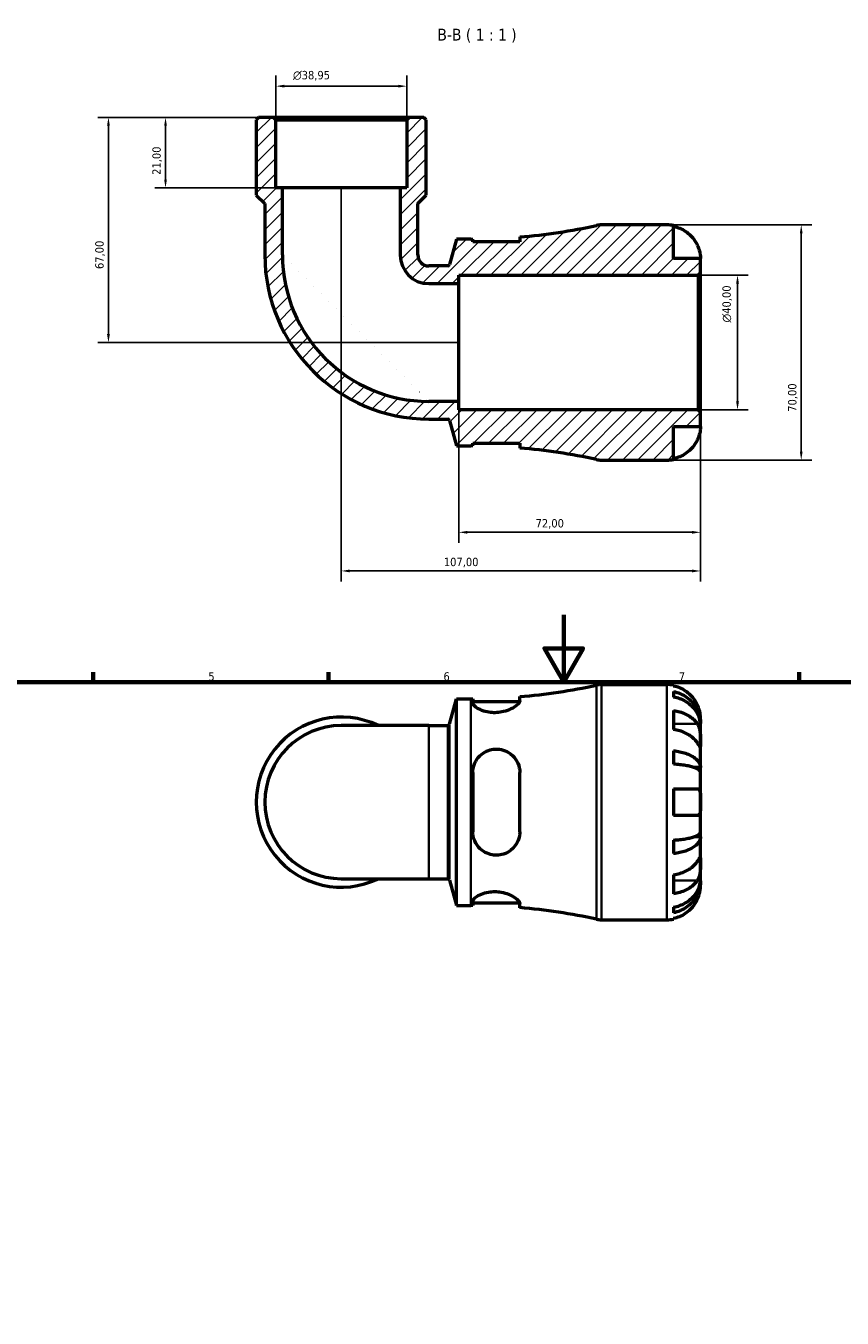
# Model space of a CAD drawing. Header units: millimetres. Extents: x 0 to 902, y 0 to 769.
# Tile 4 of 6: x 260 to 503, y 385 to 769. Entities that reach past the tile are written whole.
import ezdxf

# ---------------------------------------------------------------- set-up
doc = ezdxf.new("R2010")
doc.units = ezdxf.units.MM
for name, color, linetype, lineweight in [('Border (ISO)', 7, 'Continuous', 70), ('Dimension (ISO)', 7, 'Continuous', 25), ('Hatch (ISO)', 7, 'Continuous', 18), ('Symbol (ISO)', 7, 'Continuous', 25), ('Visible (ISO)', 7, 'Continuous', 50), ('Visible Narrow (ISO)', 7, 'Continuous', 35)]:
    doc.layers.add(name, color=color, linetype=linetype, lineweight=lineweight)
doc.styles.add('Label Text (ISO)', font='tahoma.ttf')
doc.styles.add('Note Text (ISO)', font='tahoma.ttf')
doc.dimstyles.new('Default (ISO)', dxfattribs={"dimtxt": 2.5, "dimasz": 2.5, "dimexe": 3.175, "dimexo": 0, "dimgap": 0.762, "dimtad": 1, "dimrnd": 1e-08, "dimzin": 0, "dimtxsty": 'Note Text (ISO)', "dimcen": 0.09, "dimdle": 10, "dimclrd": 256, "dimclre": 256, "dimclrt": 232, "dimazin": 0, "dimtfac": 1.40208, "dimtmove": 0, "dimatfit": 3, "dimfxl": 1, "dimtolj": 1, "dimtzin": 0, "dimlwd": -1, "dimlwe": -1, "dimarcsym": 0})

# ---------------------------------------------------------------- blocks, each defined once
blk = doc.blocks.new('Borders Default Border')
at = {"layer": 'Border (ISO)'}
for p, q in [((280.33, 574), (280.33, 576.9)), ((350.42, 574), (350.42, 576.9)), ((490.58, 574), (490.58, 576.9))]:
    blk.add_line(p, q, dxfattribs=at)
at = {"layer": 'Border (ISO)', "flags": 128}
for points in [[(420.5, 594), (420.5, 574), (414.73, 584), (426.27, 584), (420.5, 574)], [(20, 20), (20, 574), (821, 574), (821, 20), (20, 20)]]:
    blk.add_lwpolyline(points, dxfattribs=at)
at = {"layer": 'Border (ISO)', "color": 232, "true_color": 0xca0064, "char_height": 2.5, "attachment_point": 7, "style": 'Note Text (ISO)'}
for s, insert in [('5', (314.64, 574.35)), ('6', (384.66, 574.35)), ('7', (454.77, 574.4))]:
    blk.add_mtext(s, dxfattribs=dict(at, insert=insert))
blk = doc.blocks.new('*D7')
at = {"layer": 'Defpoints', "color": 0, "transparency": 16777216}
for p in [(334.05, 742.05), (301.87, 721.05), (336.7, 721.05)]:
    blk.add_point(p, dxfattribs=at)
at = {"layer": 'Dimension (ISO)', "transparency": 16777216}
for p, q in [((334.05, 742.05), (298.7, 742.05)), ((301.87, 739.55), (301.87, 723.55)), ((336.7, 721.05), (298.7, 721.05))]:
    blk.add_line(p, q, dxfattribs=at)
for points in [[(301.46, 739.55), (302.29, 739.55), (301.87, 742.05)], [(301.46, 723.55), (302.29, 723.55), (301.87, 721.05)]]:
    blk.add_solid(points, dxfattribs=at)
at = {"layer": 'Dimension (ISO)', "color": 232, "true_color": 0xca0064, "transparency": 16777216, "insert": (297.94, 724.94), "char_height": 2.5, "attachment_point": 1, "rotation": 90, "style": 'Note Text (ISO)'}
blk.add_mtext('\\A1;21,00', dxfattribs=at)
blk = doc.blocks.new('*D8')
at = {"layer": 'Defpoints', "color": 0, "transparency": 16777216}
for p in [(334.05, 742.05), (284.87, 675.05), (389.23, 675.05)]:
    blk.add_point(p, dxfattribs=at)
at = {"layer": 'Dimension (ISO)', "transparency": 16777216}
for p, q in [((334.05, 742.05), (281.69, 742.05)), ((284.87, 739.55), (284.87, 677.55)), ((389.23, 675.05), (281.69, 675.05))]:
    blk.add_line(p, q, dxfattribs=at)
for points in [[(284.45, 739.55), (285.29, 739.55), (284.87, 742.05)], [(284.45, 677.55), (285.29, 677.55), (284.87, 675.05)]]:
    blk.add_solid(points, dxfattribs=at)
at = {"layer": 'Dimension (ISO)', "color": 232, "true_color": 0xca0064, "transparency": 16777216, "insert": (280.93, 696.92), "char_height": 2.5, "attachment_point": 1, "rotation": 90, "style": 'Note Text (ISO)'}
blk.add_mtext('\\A1;67,00', dxfattribs=at)
blk = doc.blocks.new('*D9')
at = {"layer": 'Defpoints', "color": 0, "transparency": 16777216}
for p in [(460.53, 695.05), (472.25, 695.05), (460.53, 655.05)]:
    blk.add_point(p, dxfattribs=at)
at = {"layer": 'Dimension (ISO)', "transparency": 16777216}
for p, q in [((460.53, 695.05), (475.42, 695.05)), ((472.25, 657.55), (472.25, 692.55)), ((460.53, 655.05), (475.42, 655.05))]:
    blk.add_line(p, q, dxfattribs=at)
for points in [[(471.83, 692.55), (472.67, 692.55), (472.25, 695.05)], [(471.83, 657.55), (472.67, 657.55), (472.25, 655.05)]]:
    blk.add_solid(points, dxfattribs=at)
at = {"layer": 'Dimension (ISO)', "color": 232, "true_color": 0xca0064, "transparency": 16777216, "insert": (467.73, 681), "char_height": 2.5, "attachment_point": 1, "rotation": 90, "style": 'Note Text (ISO)'}
blk.add_mtext('\\A1;\\fAIGDT|b0|i0;\\H2.5000;\\ln\\fTahoma|b0|i0;\\H2.5000;40,00', dxfattribs=at)
blk = doc.blocks.new('*D10')
at = {"layer": 'Defpoints', "color": 0, "transparency": 16777216}
for p in [(451.23, 710.05), (451.23, 640.05), (491.23, 640.05)]:
    blk.add_point(p, dxfattribs=at)
at = {"layer": 'Dimension (ISO)', "transparency": 16777216}
for p, q in [((451.23, 710.05), (494.4, 710.05)), ((491.23, 707.55), (491.23, 642.55)), ((451.23, 640.05), (494.4, 640.05))]:
    blk.add_line(p, q, dxfattribs=at)
for points in [[(490.81, 707.55), (491.64, 707.55), (491.23, 710.05)], [(490.81, 642.55), (491.64, 642.55), (491.23, 640.05)]]:
    blk.add_solid(points, dxfattribs=at)
at = {"layer": 'Dimension (ISO)', "color": 232, "true_color": 0xca0064, "transparency": 16777216, "insert": (487.29, 654.43), "char_height": 2.5, "attachment_point": 1, "rotation": 90, "style": 'Note Text (ISO)'}
blk.add_mtext('\\A1;70,00', dxfattribs=at)
blk = doc.blocks.new('*D11')
at = {"layer": 'Defpoints', "color": 0, "transparency": 16777216}
for p in [(354.23, 721.05), (461.23, 654.35), (354.23, 607.05)]:
    blk.add_point(p, dxfattribs=at)
at = {"layer": 'Dimension (ISO)', "transparency": 16777216}
for p, q in [((354.23, 721.05), (354.23, 603.88)), ((461.23, 654.35), (461.23, 603.88)), ((458.73, 607.05), (356.73, 607.05))]:
    blk.add_line(p, q, dxfattribs=at)
for points in [[(356.73, 607.47), (356.73, 606.64), (354.23, 607.05)], [(458.73, 607.47), (458.73, 606.64), (461.23, 607.05)]]:
    blk.add_solid(points, dxfattribs=at)
at = {"layer": 'Dimension (ISO)', "color": 232, "true_color": 0xca0064, "transparency": 16777216, "insert": (384.77, 610.99), "char_height": 2.5, "attachment_point": 1, "style": 'Note Text (ISO)'}
blk.add_mtext('\\A1;107,00', dxfattribs=at)
blk = doc.blocks.new('*D12')
at = {"layer": 'Defpoints', "color": 0, "transparency": 16777216}
for p in [(389.23, 657.52), (461.23, 654.35), (389.23, 618.56)]:
    blk.add_point(p, dxfattribs=at)
at = {"layer": 'Dimension (ISO)', "transparency": 16777216}
for p, q in [((389.23, 657.52), (389.23, 615.38)), ((461.23, 654.35), (461.23, 615.38)), ((458.73, 618.56), (391.73, 618.56))]:
    blk.add_line(p, q, dxfattribs=at)
for points in [[(391.73, 618.98), (391.73, 618.14), (389.23, 618.56)], [(458.73, 618.98), (458.73, 618.14), (461.23, 618.56)]]:
    blk.add_solid(points, dxfattribs=at)
at = {"layer": 'Dimension (ISO)', "color": 232, "true_color": 0xca0064, "transparency": 16777216, "insert": (412.1, 622.49), "char_height": 2.5, "attachment_point": 1, "style": 'Note Text (ISO)'}
blk.add_mtext('\\A1;72,00', dxfattribs=at)
blk = doc.blocks.new('*D13')
at = {"layer": 'Defpoints', "color": 0, "transparency": 16777216}
for p in [(334.75, 751.35), (334.75, 741.35), (373.7, 741.35)]:
    blk.add_point(p, dxfattribs=at)
at = {"layer": 'Dimension (ISO)', "transparency": 16777216}
for p, q in [((334.75, 741.35), (334.75, 754.53)), ((373.7, 741.35), (373.7, 754.53)), ((371.2, 751.35), (337.25, 751.35))]:
    blk.add_line(p, q, dxfattribs=at)
for points in [[(337.25, 751.77), (337.25, 750.94), (334.75, 751.35)], [(371.2, 751.77), (371.2, 750.94), (373.7, 751.35)]]:
    blk.add_solid(points, dxfattribs=at)
at = {"layer": 'Dimension (ISO)', "color": 232, "true_color": 0xca0064, "transparency": 16777216, "insert": (339.84, 755.88), "char_height": 2.5, "attachment_point": 1, "style": 'Note Text (ISO)'}
blk.add_mtext('\\A1;\\fAIGDT|b0|i0;\\H2.5000;\\ln\\fTahoma|b0|i0;\\H2.5000;38,95', dxfattribs=at)

msp = doc.modelspace()

# ---------------------------------------------------------------- hatches: boundary and pattern name
at = {"layer": 'Hatch (ISO)'}
h = msp.add_hatch(dxfattribs=at)
h.set_pattern_fill('ANSI31', color=256, scale=25.4, style=0)
h.set_pattern_definition([(45, (0, 0), (-2.245064, 2.245064), [])])
edge = h.paths.add_edge_path()
edge.add_line((393.406, 645.053), (407.406, 645.053))
edge.add_line((407.406, 645.053), (407.406, 643.646))
edge.add_ellipse((392.826, 468.797), major_axis=(14.58, 174.849), ratio=1, start_angle=352.44922, end_angle=360, ccw=False)
edge.add_ellipse((431.749, 647.053), major_axis=(-1.493, -6.839), ratio=1, start_angle=0, end_angle=12.31744)
edge.add_line((431.749, 640.053), (451.226, 640.053))
edge.add_ellipse((451.226, 650.053), major_axis=(0, -10), ratio=1, start_angle=0, end_angle=11.53696)
edge.add_line((453.226, 640.255), (453.226, 650.053))
edge.add_line((453.226, 650.053), (461.226, 650.053))
edge.add_line((461.226, 650.053), (461.226, 654.353))
edge.add_line((461.226, 654.353), (460.526, 655.053))
edge.add_line((460.526, 655.053), (389.226, 655.053))
edge.add_line((389.226, 655.053), (389.226, 657.524))
edge.add_line((389.226, 657.524), (380.298, 657.524))
edge.add_ellipse((380.298, 701.125), major_axis=(0, -43.6), ratio=1, start_angle=270, end_angle=360, ccw=False)
edge.add_line((336.698, 701.125), (336.698, 721.053))
edge.add_line((336.698, 721.053), (334.75, 721.053))
edge.add_line((334.75, 721.053), (334.75, 741.353))
edge.add_line((334.75, 741.353), (334.05, 742.053))
edge.add_line((334.05, 742.053), (329.608, 742.053))
edge.add_line((329.608, 742.053), (328.908, 741.353))
edge.add_line((328.908, 741.353), (328.908, 718.953))
edge.add_line((328.908, 718.953), (331.44, 716.421))
edge.add_line((331.44, 716.421), (331.44, 701.125))
edge.add_ellipse((380.298, 701.125), major_axis=(-48.859, 0), ratio=1, start_angle=0, end_angle=90)
edge.add_line((380.298, 652.266), (385.93, 652.266))
edge.add_ellipse((385.93, 651.706), major_axis=(0, 0.56), ratio=1, start_angle=285, end_angle=360, ccw=False)
edge.add_line((386.471, 651.851), (388.506, 644.253))
edge.add_line((388.506, 644.253), (392.826, 644.253))
edge.add_ellipse((392.826, 468.797), major_axis=(0, 175.455), ratio=1, start_angle=359.8106, end_angle=360, ccw=False)
edge.add_line((393.406, 644.252), (393.406, 645.053))
edge = h.paths.add_edge_path()
edge.add_line((407.406, 705.053), (393.406, 705.053))
edge.add_line((393.406, 705.053), (393.406, 705.854))
edge.add_ellipse((392.826, 881.308), major_axis=(0.58, -175.454), ratio=1, start_angle=359.8106, end_angle=360, ccw=False)
edge.add_line((392.826, 705.853), (388.506, 705.853))
edge.add_line((388.506, 705.853), (386.471, 698.255))
edge.add_ellipse((385.93, 698.4), major_axis=(0.541, -0.145), ratio=1, start_angle=285, end_angle=360, ccw=False)
edge.add_line((385.93, 697.84), (380.298, 697.84))
edge.add_ellipse((380.298, 701.125), major_axis=(0, -3.285), ratio=1, start_angle=270, end_angle=360, ccw=False)
edge.add_line((377.013, 701.125), (377.013, 716.421))
edge.add_line((377.013, 716.421), (379.545, 718.953))
edge.add_line((379.545, 718.953), (379.545, 741.353))
edge.add_line((379.545, 741.353), (378.845, 742.053))
edge.add_line((378.845, 742.053), (374.402, 742.053))
edge.add_line((374.402, 742.053), (373.702, 741.353))
edge.add_line((373.702, 741.353), (373.702, 721.053))
edge.add_line((373.702, 721.053), (371.755, 721.053))
edge.add_line((371.755, 721.053), (371.755, 701.125))
edge.add_ellipse((380.298, 701.125), major_axis=(-8.544, 0), ratio=1, start_angle=0, end_angle=90)
edge.add_line((380.298, 692.581), (389.226, 692.581))
edge.add_line((389.226, 692.581), (389.226, 695.053))
edge.add_line((389.226, 695.053), (460.526, 695.053))
edge.add_line((460.526, 695.053), (461.226, 695.753))
edge.add_line((461.226, 695.753), (461.226, 700.053))
edge.add_line((461.226, 700.053), (453.226, 700.053))
edge.add_line((453.226, 700.053), (453.226, 709.851))
edge.add_ellipse((451.226, 700.053), major_axis=(2, 9.798), ratio=1, start_angle=0, end_angle=11.53696)
edge.add_line((451.226, 710.053), (431.749, 710.053))
edge.add_ellipse((431.749, 703.053), major_axis=(0, 7), ratio=1, start_angle=0, end_angle=12.31744)
edge.add_ellipse((392.826, 881.308), major_axis=(37.43, -171.417), ratio=1, start_angle=352.44922, end_angle=360, ccw=False)
edge.add_line((407.406, 706.46), (407.406, 705.053))

# ---------------------------------------------------------------- linework, layer by layer
at = {"layer": 'Visible (ISO)'}
for p, q in [((329.608, 742.053), (328.908, 741.353)), ((328.908, 741.353), (328.908, 718.953)), ((334.05, 742.053), (329.608, 742.053)), ((334.75, 741.353), (334.05, 742.053)), ((374.402, 742.053), (334.05, 742.053)), ((334.75, 721.053), (334.75, 741.353)), ((334.75, 741.353), (373.702, 741.353)), ((374.402, 742.053), (373.702, 741.353)), ((373.702, 741.353), (373.702, 721.053)), ((378.845, 742.053), (374.402, 742.053)), ((379.545, 741.353), (378.845, 742.053)), ((379.545, 718.953), (379.545, 741.353)), ((336.698, 721.053), (334.75, 721.053)), ((336.698, 701.125), (336.698, 721.053)), ((371.755, 721.053), (336.698, 721.053)), ((373.702, 721.053), (371.755, 721.053)), ((371.755, 721.053), (371.755, 701.125)), ((328.908, 718.953), (331.44, 716.421)), ((331.44, 716.421), (331.44, 701.125)), ((377.013, 716.421), (379.545, 718.953)), ((377.013, 701.125), (377.013, 716.421)), ((451.226, 710.053), (431.749, 710.053)), ((453.226, 700.053), (453.226, 709.851)), ((388.506, 705.853), (386.471, 698.255)), ((392.826, 705.853), (388.506, 705.853)), ((393.406, 705.053), (393.406, 705.854)), ((407.406, 705.053), (393.406, 705.053)), ((407.406, 706.46), (407.406, 705.053)), ((385.93, 697.84), (380.298, 697.84)), ((461.226, 700.053), (453.226, 700.053)), ((461.226, 695.753), (461.226, 700.053)), ((380.298, 692.581), (389.226, 692.581)), ((389.226, 692.581), (389.226, 695.053)), ((389.226, 695.053), (460.526, 695.053)), ((389.226, 657.524), (389.226, 692.581)), ((460.526, 695.053), (461.226, 695.753)), ((460.526, 695.053), (460.526, 655.053)), ((461.226, 654.353), (461.226, 695.753)), ((389.226, 657.524), (380.298, 657.524)), ((389.226, 655.053), (389.226, 657.524)), ((460.526, 655.053), (389.226, 655.053)), ((461.226, 654.353), (460.526, 655.053)), ((461.226, 650.053), (461.226, 654.353)), ((380.298, 652.266), (385.93, 652.266)), ((386.471, 651.851), (388.506, 644.253)), ((453.226, 640.255), (453.226, 650.053)), ((453.226, 650.053), (461.226, 650.053)), ((388.506, 644.253), (392.826, 644.253)), ((393.406, 645.053), (407.406, 645.053)), ((393.406, 644.252), (393.406, 645.053)), ((407.406, 645.053), (407.406, 643.646)), ((431.749, 640.053), (451.226, 640.053)), ((431.749, 573.238), (451.226, 573.238)), ((407.406, 568.387), (407.406, 569.645)), ((453.226, 573.036), (453.226, 572.805)), ((453.226, 571.155), (453.226, 569.494)), ((386.471, 561.44), (388.506, 569.038)), ((388.506, 507.438), (388.506, 569.038)), ((388.506, 569.038), (392.826, 569.038)), ((393.406, 569.039), (393.406, 567.755)), ((393.406, 568.238), (407.389, 568.238)), ((453.226, 565.509), (453.226, 559.852)), ((461.226, 561.629), (461.201, 561.629)), ((461.226, 561.629), (461.226, 563.238)), ((461.226, 561.017), (461.226, 561.629)), ((380.298, 561.025), (354.226, 561.025)), ((380.298, 561.025), (385.93, 561.025)), ((461.226, 555.916), (461.226, 561.017)), ((461.226, 548.539), (461.226, 555.916)), ((453.226, 553.533), (453.226, 549.525)), ((393.406, 547.038), (393.406, 529.438)), ((407.406, 529.438), (407.406, 547.038)), ((461.226, 548.539), (459.318, 548.539)), ((461.226, 547.061), (461.226, 548.539)), ((461.226, 538.238), (461.226, 547.061)), ((453.226, 542.238), (453.226, 534.238)), ((461.226, 529.415), (461.226, 538.238)), ((461.226, 527.937), (459.318, 527.937)), ((461.226, 527.937), (461.226, 529.415)), ((461.226, 520.56), (461.226, 527.937)), ((453.226, 526.951), (453.226, 522.943)), ((461.226, 515.459), (461.226, 520.56)), ((354.226, 515.451), (380.298, 515.451)), ((380.298, 515.451), (385.93, 515.451)), ((453.226, 516.624), (453.226, 510.967)), ((461.226, 514.847), (461.226, 515.459)), ((386.471, 515.036), (388.506, 507.438)), ((461.226, 514.847), (461.201, 514.847)), ((461.226, 513.238), (461.226, 514.847)), ((393.406, 508.721), (393.406, 507.437)), ((393.406, 508.238), (407.389, 508.238)), ((407.406, 506.831), (407.406, 508.089)), ((388.506, 507.438), (392.826, 507.438)), ((453.226, 506.982), (453.226, 505.321)), ((431.749, 503.238), (451.226, 503.238)), ((453.226, 503.671), (453.226, 503.44))]:
    msp.add_line(p, q, dxfattribs=at)
for centre, radius, start, end in [((392.826, 881.308), 175.455, 274.76666, 282.31744), ((431.749, 703.053), 7, 90, 102.31744), ((451.226, 700.053), 10, 78.46304, 90), ((392.826, 881.308), 175.455, 270, 270.1894), ((380.298, 701.125), 48.859, 180, 270), ((380.298, 701.125), 43.6, 180, 270), ((380.298, 701.125), 8.544, 180, 270), ((380.298, 701.125), 3.285, 180, 270), ((385.93, 698.4), 0.56, 270, 345), ((385.93, 651.706), 0.56, 15, 90), ((392.826, 468.797), 175.455, 89.8106, 90), ((392.826, 468.797), 175.455, 77.68256, 85.23334), ((431.749, 647.053), 7, 257.68256, 270), ((451.226, 650.053), 10, 270, 281.53696), ((431.749, 566.238), 7, 90, 102.31744), ((451.226, 563.238), 10, 78.46304, 90), ((392.826, 744.493), 175.455, 274.76666, 282.31744), ((392.826, 744.493), 175.455, 270, 270.1894), ((354.226, 538.238), 25.319, 64.15807, 295.84193), ((354.226, 538.238), 22.787, 90, 270), ((385.93, 561.585), 0.56, 270, 345), ((385.93, 514.891), 0.56, 15, 90), ((392.826, 331.983), 175.455, 89.8106, 90), ((392.826, 331.983), 175.455, 77.68256, 85.23334), ((431.749, 510.238), 7, 257.68256, 270), ((451.226, 513.238), 10, 270, 281.53696)]:
    msp.add_arc(centre, radius, start, end, dxfattribs=at)
for points, knots in [([(453.226, 709.62), (453.866, 709.489), (454.49, 709.291), (455.613, 708.825), (456.212, 708.509), (457.33, 707.759), (457.849, 707.324), (458.723, 706.446), (459.158, 705.922), (459.814, 704.936), (460.061, 704.491), (460.267, 704.053)], [0.18972425, 0.18972425, 0.18972425, 0.18972425, 0.36926522, 0.36926522, 0.55452014, 0.55452014, 0.73977506, 0.73977506, 0.92607912, 0.92607912, 1.06568045, 1.06568045, 1.06568045, 1.06568045]), ([(460.267, 704.053), (460.36, 703.854), (460.447, 703.653), (460.602, 703.264), (460.671, 703.077), (460.811, 702.661), (460.878, 702.436), (461.036, 701.831), (461.103, 701.476), (461.194, 700.827), (461.212, 700.552), (461.228, 700.158), (461.226, 700.053), (461.226, 700.053)], [-0.64798358, -0.64798358, -0.64798358, -0.64798358, -0.58129223, -0.58129223, -0.51957432, -0.51957432, -0.44316993, -0.44316993, -0.3085364, -0.3085364, -0.15881239, -0.15881239, 0, 0, 0, 0]), ([(461.226, 650.053), (461.226, 650.053), (461.227, 650.01), (461.224, 649.833), (461.22, 649.691), (461.188, 649.243), (461.151, 648.899), (461.021, 648.223), (460.951, 647.93), (460.795, 647.391), (460.716, 647.154), (460.536, 646.667), (460.434, 646.42), (460.305, 646.134), (460.286, 646.093), (460.267, 646.053)], [-2.77804136, -2.77804136, -2.77804136, -2.77804136, -2.67672151, -2.67672151, -2.56558131, -2.56558131, -2.40960112, -2.40960112, -2.30519389, -2.30519389, -2.22617552, -2.22617552, -2.14450488, -2.14450488, -2.1308178, -2.1308178, -2.1308178, -2.1308178]), ([(460.267, 646.053), (460.061, 645.614), (459.814, 645.17), (459.158, 644.183), (458.723, 643.659), (457.849, 642.782), (457.33, 642.347), (456.212, 641.596), (455.613, 641.281), (454.49, 640.814), (453.866, 640.617), (453.226, 640.485)], [4.90264375, 4.90264375, 4.90264375, 4.90264375, 5.04224508, 5.04224508, 5.22854914, 5.22854914, 5.41380406, 5.41380406, 5.59905898, 5.59905898, 5.77859995, 5.77859995, 5.77859995, 5.77859995]), ([(460.267, 567.238), (460.061, 567.676), (459.814, 568.121), (459.158, 569.108), (458.723, 569.631), (457.849, 570.509), (457.33, 570.944), (456.212, 571.694), (455.613, 572.01), (454.49, 572.477), (453.866, 572.674), (453.226, 572.805)], [4.90264375, 4.90264375, 4.90264375, 4.90264375, 5.04224508, 5.04224508, 5.22854914, 5.22854914, 5.41380406, 5.41380406, 5.59905898, 5.59905898, 5.77859995, 5.77859995, 5.77859995, 5.77859995]), ([(453.226, 571.155), (453.868, 571.028), (454.494, 570.836), (455.619, 570.385), (456.218, 570.08), (457.336, 569.355), (457.856, 568.935), (458.729, 568.088), (459.163, 567.583), (459.912, 566.496), (460.226, 565.913), (460.7, 564.804), (460.902, 564.174), (461.165, 562.888), (461.226, 562.231), (461.226, 561.629)], [0.1897184, 0.1897184, 0.1897184, 0.1897184, 0.3698032, 0.3698032, 0.5549844, 0.5549844, 0.7401655, 0.7401655, 0.9258164, 0.9258164, 1.1114673, 1.1114673, 1.2978252, 1.2978252, 1.484183, 1.484183, 1.484183, 1.484183]), ([(461.226, 561.017), (461.226, 561.552), (461.165, 562.137), (460.902, 563.282), (460.7, 563.842), (460.226, 564.83), (459.912, 565.348), (459.163, 566.315), (458.729, 566.765), (457.856, 567.519), (457.336, 567.893), (456.218, 568.538), (455.619, 568.809), (454.494, 569.211), (453.868, 569.381), (453.226, 569.494)], [4.4593823, 4.4593823, 4.4593823, 4.4593823, 4.6457401, 4.6457401, 4.832098, 4.832098, 5.0177489, 5.0177489, 5.2033998, 5.2033998, 5.388581, 5.388581, 5.5737621, 5.5737621, 5.753847, 5.753847, 5.753847, 5.753847]), ([(407.406, 568.387), (407.406, 568.277), (407.376, 568.157), (407.185, 567.748), (406.915, 567.43), (406.084, 566.728), (405.489, 566.34), (404.113, 565.67), (403.352, 565.383), (401.888, 565.024), (401.229, 564.919), (399.923, 564.835), (399.296, 564.85), (397.956, 564.997), (397.273, 565.148), (395.864, 565.599), (395.191, 565.923), (394.117, 566.613), (393.731, 566.98), (393.452, 567.469), (393.406, 567.618), (393.406, 567.755)], [-2.4465207, -2.4465207, -2.4465207, -2.4465207, -2.3280071, -2.3280071, -2.0681704, -2.0681704, -1.7728696, -1.7728696, -1.5020221, -1.5020221, -1.298599, -1.298599, -1.1081368, -1.1081368, -0.8804626, -0.8804626, -0.5878316, -0.5878316, -0.2799184, -0.2799184, -0.1348881, -0.1348881, -0.1348881, -0.1348881]), ([(453.226, 565.509), (453.866, 565.416), (454.49, 565.277), (455.613, 564.947), (456.212, 564.724), (457.33, 564.193), (457.849, 563.886), (458.723, 563.265), (459.158, 562.894), (459.814, 562.197), (460.061, 561.882), (460.267, 561.573)], [0.18972425, 0.18972425, 0.18972425, 0.18972425, 0.36926522, 0.36926522, 0.55452014, 0.55452014, 0.73977506, 0.73977506, 0.92607912, 0.92607912, 1.06568045, 1.06568045, 1.06568045, 1.06568045]), ([(461.226, 563.238), (461.226, 563.238), (461.227, 563.281), (461.224, 563.458), (461.22, 563.6), (461.188, 564.048), (461.151, 564.392), (461.021, 565.068), (460.951, 565.36), (460.795, 565.899), (460.716, 566.137), (460.536, 566.623), (460.434, 566.871), (460.305, 567.156), (460.286, 567.197), (460.267, 567.238)], [-2.77804136, -2.77804136, -2.77804136, -2.77804136, -2.67672151, -2.67672151, -2.56558131, -2.56558131, -2.40960112, -2.40960112, -2.30519389, -2.30519389, -2.22617552, -2.22617552, -2.14450488, -2.14450488, -2.1308178, -2.1308178, -2.1308178, -2.1308178]), ([(460.267, 555.916), (460.061, 556.226), (459.814, 556.54), (459.158, 557.238), (458.723, 557.608), (457.849, 558.229), (457.33, 558.536), (456.212, 559.067), (455.613, 559.29), (454.49, 559.62), (453.866, 559.759), (453.226, 559.852)], [4.90264375, 4.90264375, 4.90264375, 4.90264375, 5.04224508, 5.04224508, 5.22854914, 5.22854914, 5.41380406, 5.41380406, 5.59905898, 5.59905898, 5.77859995, 5.77859995, 5.77859995, 5.77859995]), ([(460.267, 561.573), (460.325, 561.485), (460.381, 561.392), (460.543, 561.098), (460.64, 560.883), (460.815, 560.409), (460.892, 560.149), (461.043, 559.494), (461.104, 559.093), (461.194, 558.185), (461.212, 557.688), (461.228, 556.734), (461.226, 556.29), (461.226, 555.916)], [-0.64434498, -0.64434498, -0.64434498, -0.64434498, -0.60308586, -0.60308586, -0.52007987, -0.52007987, -0.43273909, -0.43273909, -0.31000661, -0.31000661, -0.15868997, -0.15868997, 0, 0, 0, 0]), ([(393.406, 547.038), (393.406, 547.396), (393.434, 547.752), (393.616, 548.933), (393.891, 549.727), (394.718, 551.208), (395.281, 551.887), (396.579, 552.953), (397.287, 553.359), (398.673, 553.85), (399.31, 553.982), (400.605, 554.065), (401.244, 554.017), (402.641, 553.719), (403.369, 553.426), (404.866, 552.523), (405.581, 551.849), (406.673, 550.294), (407.059, 549.418), (407.355, 548.01), (407.406, 547.526), (407.406, 547.038)], [-2.429906, -2.429906, -2.429906, -2.429906, -2.317535, -2.317535, -2.0520296, -2.0520296, -1.7742187, -1.7742187, -1.5229028, -1.5229028, -1.3264162, -1.3264162, -1.1326069, -1.1326069, -0.8897659, -0.8897659, -0.5772604, -0.5772604, -0.2725661, -0.2725661, -0.1192135, -0.1192135, -0.1192135, -0.1192135]), ([(461.226, 555.916), (461.226, 555.706), (461.227, 555.521), (461.225, 555.194), (461.223, 555.057), (461.205, 554.816), (461.184, 554.745), (461.097, 554.743), (461.034, 554.805), (460.878, 555.008), (460.801, 555.118), (460.623, 555.379), (460.523, 555.529), (460.366, 555.765), (460.317, 555.839), (460.267, 555.916)], [0, 0, 0, 0, 0.08884908, 0.08884908, 0.18379648, 0.18379648, 0.31419699, 0.31419699, 0.43784665, 0.43784665, 0.52411276, 0.52411276, 0.60765264, 0.60765264, 0.6434969, 0.6434969, 0.6434969, 0.6434969]), ([(453.226, 553.533), (453.868, 553.466), (454.494, 553.366), (455.619, 553.129), (456.218, 552.969), (457.336, 552.589), (457.856, 552.369), (458.729, 551.925), (459.163, 551.66), (459.912, 551.09), (460.226, 550.785), (460.7, 550.203), (460.902, 549.873), (461.165, 549.199), (461.226, 548.855), (461.226, 548.539)], [0.1897184, 0.1897184, 0.1897184, 0.1897184, 0.3698032, 0.3698032, 0.5549844, 0.5549844, 0.7401655, 0.7401655, 0.9258164, 0.9258164, 1.1114673, 1.1114673, 1.2978252, 1.2978252, 1.484183, 1.484183, 1.484183, 1.484183]), ([(461.226, 547.061), (461.226, 547.217), (461.165, 547.386), (460.902, 547.719), (460.7, 547.882), (460.226, 548.169), (459.912, 548.32), (459.163, 548.601), (458.729, 548.731), (457.856, 548.95), (457.336, 549.059), (456.218, 549.247), (455.619, 549.325), (454.494, 549.442), (453.868, 549.492), (453.226, 549.525)], [4.4593823, 4.4593823, 4.4593823, 4.4593823, 4.6457401, 4.6457401, 4.832098, 4.832098, 5.0177489, 5.0177489, 5.2033998, 5.2033998, 5.388581, 5.388581, 5.5737621, 5.5737621, 5.753847, 5.753847, 5.753847, 5.753847]), ([(453.226, 542.238), (453.866, 542.238), (454.49, 542.238), (455.613, 542.238), (456.212, 542.238), (457.33, 542.238), (457.849, 542.238), (458.723, 542.238), (459.158, 542.238), (459.814, 542.238), (460.061, 542.238), (460.267, 542.238)], [0.18972425, 0.18972425, 0.18972425, 0.18972425, 0.36926522, 0.36926522, 0.55452014, 0.55452014, 0.73977506, 0.73977506, 0.92607912, 0.92607912, 1.06568045, 1.06568045, 1.06568045, 1.06568045]), ([(460.267, 542.238), (460.335, 542.238), (460.401, 542.23), (460.562, 542.187), (460.651, 542.139), (460.817, 541.992), (460.891, 541.888), (461.043, 541.565), (461.104, 541.318), (461.194, 540.662), (461.212, 540.24), (461.228, 539.29), (461.226, 538.766), (461.226, 538.238)], [-0.64008532, -0.64008532, -0.64008532, -0.64008532, -0.59222185, -0.59222185, -0.51595037, -0.51595037, -0.43235608, -0.43235608, -0.30863031, -0.30863031, -0.15844955, -0.15844955, 0, 0, 0, 0]), ([(461.226, 538.238), (461.226, 537.9), (461.227, 537.564), (461.224, 536.878), (461.22, 536.535), (461.188, 535.77), (461.151, 535.381), (461.021, 534.861), (460.951, 534.69), (460.795, 534.46), (460.716, 534.385), (460.536, 534.277), (460.434, 534.247), (460.305, 534.239), (460.286, 534.238), (460.267, 534.238)], [-2.77804136, -2.77804136, -2.77804136, -2.77804136, -2.67672151, -2.67672151, -2.56558131, -2.56558131, -2.40960112, -2.40960112, -2.30519389, -2.30519389, -2.22617552, -2.22617552, -2.14450488, -2.14450488, -2.1308178, -2.1308178, -2.1308178, -2.1308178]), ([(460.267, 534.238), (460.061, 534.238), (459.814, 534.238), (459.158, 534.238), (458.723, 534.238), (457.849, 534.238), (457.33, 534.238), (456.212, 534.238), (455.613, 534.238), (454.49, 534.238), (453.866, 534.238), (453.226, 534.238)], [4.90264375, 4.90264375, 4.90264375, 4.90264375, 5.04224508, 5.04224508, 5.22854914, 5.22854914, 5.41380406, 5.41380406, 5.59905898, 5.59905898, 5.77859995, 5.77859995, 5.77859995, 5.77859995]), ([(407.406, 529.438), (407.406, 529.061), (407.376, 528.686), (407.185, 527.508), (406.915, 526.739), (406.084, 525.243), (405.489, 524.538), (404.113, 523.441), (403.352, 523.028), (401.888, 522.565), (401.229, 522.454), (399.923, 522.426), (399.296, 522.498), (397.956, 522.838), (397.273, 523.136), (395.864, 524.03), (395.191, 524.681), (394.117, 526.219), (393.731, 527.117), (393.452, 528.519), (393.406, 528.977), (393.406, 529.438)], [-2.4465207, -2.4465207, -2.4465207, -2.4465207, -2.3280071, -2.3280071, -2.0681704, -2.0681704, -1.7728696, -1.7728696, -1.5020221, -1.5020221, -1.298599, -1.298599, -1.1081368, -1.1081368, -0.8804626, -0.8804626, -0.5878316, -0.5878316, -0.2799184, -0.2799184, -0.1348881, -0.1348881, -0.1348881, -0.1348881]), ([(453.226, 526.951), (453.868, 526.984), (454.494, 527.034), (455.619, 527.151), (456.218, 527.229), (457.336, 527.417), (457.856, 527.526), (458.729, 527.745), (459.163, 527.875), (459.912, 528.156), (460.226, 528.307), (460.7, 528.594), (460.902, 528.757), (461.165, 529.089), (461.226, 529.259), (461.226, 529.415)], [0.1897184, 0.1897184, 0.1897184, 0.1897184, 0.3698032, 0.3698032, 0.5549844, 0.5549844, 0.7401655, 0.7401655, 0.9258164, 0.9258164, 1.1114673, 1.1114673, 1.2978252, 1.2978252, 1.484183, 1.484183, 1.484183, 1.484183]), ([(461.226, 527.937), (461.226, 527.621), (461.165, 527.277), (460.902, 526.603), (460.7, 526.272), (460.226, 525.691), (459.912, 525.386), (459.163, 524.816), (458.729, 524.551), (457.856, 524.107), (457.336, 523.887), (456.218, 523.507), (455.619, 523.347), (454.494, 523.11), (453.868, 523.01), (453.226, 522.943)], [4.4593823, 4.4593823, 4.4593823, 4.4593823, 4.6457401, 4.6457401, 4.832098, 4.832098, 5.0177489, 5.0177489, 5.2033998, 5.2033998, 5.388581, 5.388581, 5.5737621, 5.5737621, 5.753847, 5.753847, 5.753847, 5.753847]), ([(453.226, 516.624), (453.866, 516.717), (454.49, 516.856), (455.613, 517.186), (456.212, 517.409), (457.33, 517.94), (457.849, 518.247), (458.723, 518.868), (459.158, 519.238), (459.814, 519.936), (460.061, 520.25), (460.267, 520.56)], [0.18972425, 0.18972425, 0.18972425, 0.18972425, 0.36926522, 0.36926522, 0.55452014, 0.55452014, 0.73977506, 0.73977506, 0.92607912, 0.92607912, 1.06568045, 1.06568045, 1.06568045, 1.06568045]), ([(460.267, 520.56), (460.325, 520.648), (460.381, 520.733), (460.543, 520.976), (460.64, 521.122), (460.815, 521.38), (460.892, 521.488), (461.043, 521.681), (461.104, 521.737), (461.194, 521.724), (461.212, 521.623), (461.228, 521.23), (461.226, 520.934), (461.226, 520.56)], [-0.64434498, -0.64434498, -0.64434498, -0.64434498, -0.60308586, -0.60308586, -0.52007987, -0.52007987, -0.43273909, -0.43273909, -0.31000661, -0.31000661, -0.15868997, -0.15868997, 0, 0, 0, 0]), ([(461.226, 520.56), (461.226, 520.351), (461.227, 520.119), (461.225, 519.601), (461.223, 519.314), (461.205, 518.604), (461.184, 518.173), (461.097, 517.331), (461.034, 516.928), (460.878, 516.277), (460.801, 516.022), (460.623, 515.553), (460.523, 515.339), (460.366, 515.06), (460.317, 514.98), (460.267, 514.903)], [0, 0, 0, 0, 0.08884908, 0.08884908, 0.18379648, 0.18379648, 0.31419699, 0.31419699, 0.43784665, 0.43784665, 0.52411276, 0.52411276, 0.60765264, 0.60765264, 0.6434969, 0.6434969, 0.6434969, 0.6434969]), ([(453.226, 506.982), (453.868, 507.095), (454.494, 507.265), (455.619, 507.667), (456.218, 507.938), (457.336, 508.583), (457.856, 508.957), (458.729, 509.711), (459.163, 510.161), (459.912, 511.128), (460.226, 511.646), (460.7, 512.634), (460.902, 513.194), (461.165, 514.339), (461.226, 514.924), (461.226, 515.459)], [0.1897184, 0.1897184, 0.1897184, 0.1897184, 0.3698032, 0.3698032, 0.5549844, 0.5549844, 0.7401655, 0.7401655, 0.9258164, 0.9258164, 1.1114673, 1.1114673, 1.2978252, 1.2978252, 1.484183, 1.484183, 1.484183, 1.484183]), ([(393.406, 508.721), (393.406, 508.828), (393.434, 508.941), (393.616, 509.339), (393.891, 509.647), (394.718, 510.279), (395.281, 510.603), (396.579, 511.13), (397.287, 511.34), (398.673, 511.575), (399.31, 511.628), (400.605, 511.616), (401.244, 511.552), (402.641, 511.295), (403.369, 511.077), (404.866, 510.481), (405.581, 510.079), (406.673, 509.29), (407.059, 508.902), (407.355, 508.39), (407.406, 508.232), (407.406, 508.089)], [-2.429906, -2.429906, -2.429906, -2.429906, -2.317535, -2.317535, -2.0520296, -2.0520296, -1.7742187, -1.7742187, -1.5229028, -1.5229028, -1.3264162, -1.3264162, -1.1326069, -1.1326069, -0.8897659, -0.8897659, -0.5772604, -0.5772604, -0.2725661, -0.2725661, -0.1192135, -0.1192135, -0.1192135, -0.1192135]), ([(460.267, 514.903), (460.061, 514.593), (459.814, 514.279), (459.158, 513.582), (458.723, 513.211), (457.849, 512.59), (457.33, 512.283), (456.212, 511.752), (455.613, 511.529), (454.49, 511.199), (453.866, 511.06), (453.226, 510.967)], [4.90264375, 4.90264375, 4.90264375, 4.90264375, 5.04224508, 5.04224508, 5.22854914, 5.22854914, 5.41380406, 5.41380406, 5.59905898, 5.59905898, 5.77859995, 5.77859995, 5.77859995, 5.77859995]), ([(461.226, 514.847), (461.226, 514.245), (461.165, 513.588), (460.902, 512.302), (460.7, 511.672), (460.226, 510.563), (459.912, 509.98), (459.163, 508.893), (458.729, 508.388), (457.856, 507.541), (457.336, 507.121), (456.218, 506.396), (455.619, 506.091), (454.494, 505.64), (453.868, 505.448), (453.226, 505.321)], [4.4593823, 4.4593823, 4.4593823, 4.4593823, 4.6457401, 4.6457401, 4.832098, 4.832098, 5.0177489, 5.0177489, 5.2033998, 5.2033998, 5.388581, 5.388581, 5.5737621, 5.5737621, 5.753847, 5.753847, 5.753847, 5.753847]), ([(460.267, 509.238), (460.335, 509.385), (460.401, 509.532), (460.562, 509.918), (460.651, 510.155), (460.817, 510.646), (460.891, 510.897), (461.043, 511.495), (461.104, 511.824), (461.194, 512.459), (461.212, 512.737), (461.228, 513.133), (461.226, 513.238), (461.226, 513.238)], [-0.64008532, -0.64008532, -0.64008532, -0.64008532, -0.59222185, -0.59222185, -0.51595037, -0.51595037, -0.43235608, -0.43235608, -0.30863031, -0.30863031, -0.15844955, -0.15844955, 0, 0, 0, 0]), ([(453.226, 503.671), (453.866, 503.802), (454.49, 503.999), (455.613, 504.466), (456.212, 504.782), (457.33, 505.532), (457.849, 505.967), (458.723, 506.844), (459.158, 507.368), (459.814, 508.355), (460.061, 508.8), (460.267, 509.238)], [0.18972425, 0.18972425, 0.18972425, 0.18972425, 0.36926522, 0.36926522, 0.55452014, 0.55452014, 0.73977506, 0.73977506, 0.92607912, 0.92607912, 1.06568045, 1.06568045, 1.06568045, 1.06568045])]:
    msp.add_open_spline(points, degree=3, knots=knots, dxfattribs=at)
for points in [[(407.389, 705.053), (407.401, 705.104), (407.406, 705.154), (407.406, 705.202)], [(407.406, 644.904), (407.406, 644.952), (407.401, 645.001), (407.389, 645.053)]]:
    msp.add_open_spline(points, degree=3, dxfattribs=at)
at = {"layer": 'Visible Narrow (ISO)'}
for p, q in [((430.256, 503.828), (430.256, 572.648)), ((431.749, 572.807), (431.749, 503.669)), ((451.226, 503.669), (451.226, 572.807)), ((392.826, 507.817), (392.826, 568.659)), ((380.298, 515.732), (380.298, 560.744)), ((385.93, 515.732), (385.93, 560.744)), ((386.471, 561.154), (386.471, 515.322)), ((459.915, 561.573), (453.578, 561.573)), ((459.915, 514.903), (453.578, 514.903))]:
    msp.add_line(p, q, dxfattribs=at)

# ---------------------------------------------------------------- block references
msp.add_blockref('Borders Default Border', (0, 0))

# ---------------------------------------------------------------- texts
at = {"layer": 'Symbol (ISO)', "insert": (382.864, 764.303), "char_height": 3.5, "attachment_point": 7, "style": 'Label Text (ISO)'}
msp.add_mtext('B-B ( 1 : 1 )', dxfattribs=at)

# ---------------------------------------------------------------- dimensions: what is measured, and where the dimension line sits
at = {"layer": 'Dimension (ISO)'}
for base, p1, p2, angle, picture, middle in [((334.75, 751.353), (373.702, 741.353), (334.75, 741.353), 180, '*D13', (345.374, 751.353)), ((472.249, 695.053), (460.526, 655.053), (460.526, 695.053), 90, '*D9', (472.249, 686.553))]:
    dim = msp.add_linear_dim(base=base, p1=p1, p2=p2, angle=angle, text='\\fAIGDT|b0|i0;\\H2.5000;\\ln\\fTahoma|b0|i0;\\H2.5000;<>', dimstyle='Default (ISO)', override={"dimdec": 2, "dimtp": 0, "dimtm": 0, "dimtdec": 2, "dimtofl": 0, "dimatfit": 1}, dxfattribs=at)
    dim.commit()
    dim.dimension.update_dxf_attribs({"geometry": picture, "text_midpoint": middle, "dimtype": 160})
for base, p1, p2, angle, picture, middle in [((284.868, 675.053), (334.05, 742.053), (389.226, 675.053), 270, '*D8', (284.868, 701.053)), ((301.873, 721.053), (334.05, 742.053), (336.698, 721.053), 270, '*D7', (301.873, 729.053)), ((354.226, 607.053), (461.226, 654.353), (354.226, 721.053), 180, '*D11', (389.726, 607.053)), ((491.226, 640.053), (451.226, 710.053), (451.226, 640.053), 90, '*D10', (491.226, 658.553)), ((389.226, 618.559), (461.226, 654.353), (389.226, 657.524), 180, '*D12', (416.226, 618.559))]:
    dim = msp.add_linear_dim(base=base, p1=p1, p2=p2, angle=angle, dimstyle='Default (ISO)', override={"dimdec": 2, "dimtp": 0, "dimtm": 0, "dimtdec": 2, "dimtofl": 0, "dimatfit": 1}, dxfattribs=at)
    dim.commit()
    dim.dimension.update_dxf_attribs({"geometry": picture, "text_midpoint": middle, "dimtype": 160})

doc.saveas('drawing.dxf')
